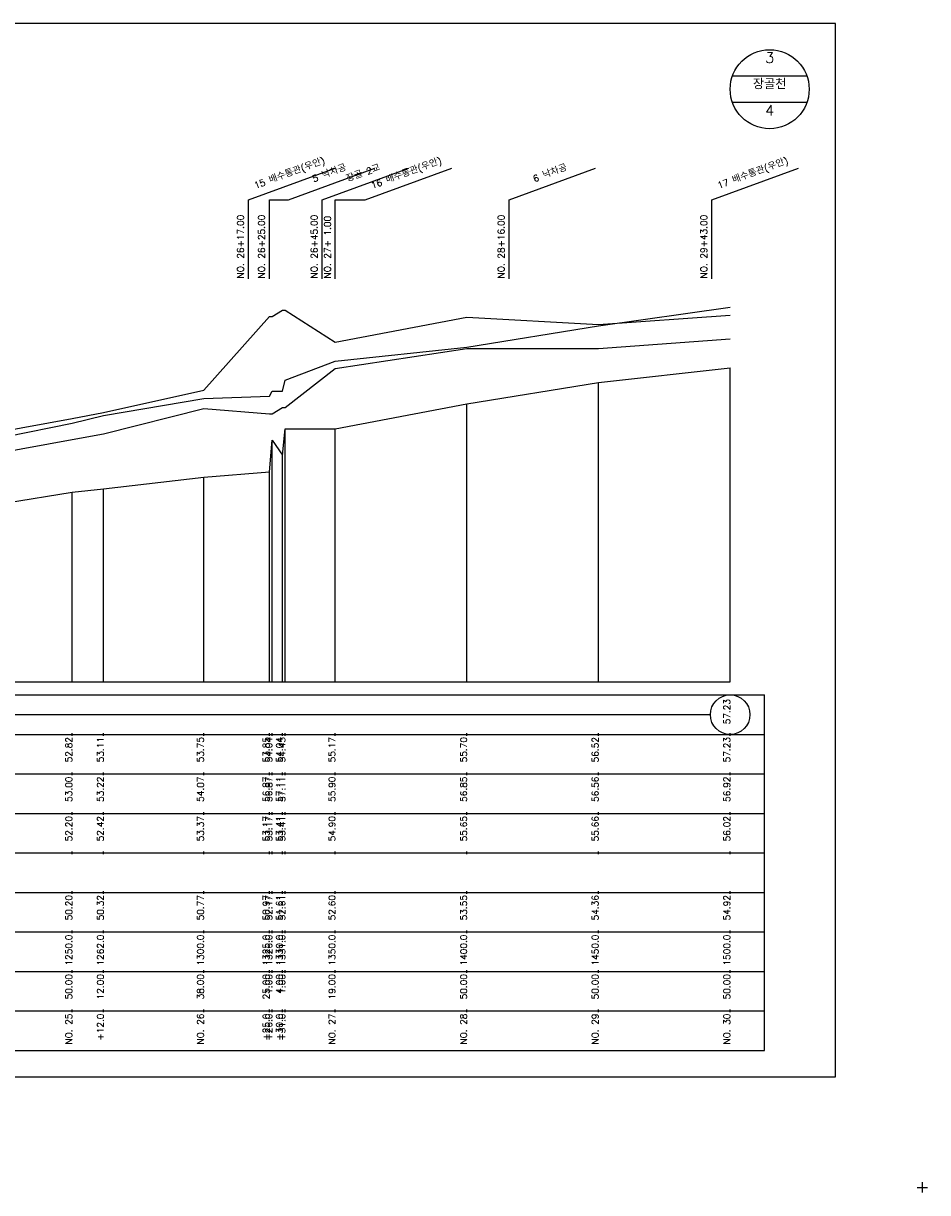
# Model space of a CAD drawing. Extents: x -1678 to -991, y -19 to 1917.
# Tile 6 of 9: x -1334 to -991, y 947 to 1391. Entities that reach past the tile are written whole.
import ezdxf
from ezdxf.enums import TextEntityAlignment as Align

# ---------------------------------------------------------------- set-up
doc = ezdxf.new("R2010")
doc.units = 0
doc.header["$LTSCALE"] = 5
doc.linetypes.add('CENTER', pattern=[50.8, 31.75, -6.35, 6.35, -6.35])
doc.linetypes.add('PHANTOMX2', pattern=[127, 63.5, -12.7, 12.7, -12.7, 12.7, -12.7])
for name, color, linetype in [('6', 2, 'CONTINUOUS'), ('7', 3, 'CONTINUOUS'), ('8', 1, 'CONTINUOUS'), ('BOX', 5, 'CONTINUOUS'), ('DT1', 3, 'CONTINUOUS'), ('DT2', 6, 'CONTINUOUS'), ('LT1', 4, 'CONTINUOUS'), ('ST1', 7, 'CONTINUOUS')]:
    doc.layers.add(name, color=color, linetype=linetype)
doc.styles.add('GHS', font='ROMANS.shx', dxfattribs={"bigfont": 'GHS.shx'})

msp = doc.modelspace()

# ---------------------------------------------------------------- linework, layer by layer
at = {"layer": '6', "linetype": 'CENTER'}
msp.add_lwpolyline([(-1565.9, 1204.32), (-1515.9, 1207.22), (-1482.9, 1211.32), (-1481.9, 1211.32), (-1465.9, 1214.12), (-1415.9, 1218.42), (-1365.9, 1224.02), (-1315.9, 1233.12), (-1303.9, 1235.32), (-1265.9, 1244.82), (-1240.9, 1242.82), (-1239.9, 1242.82), (-1235.9, 1245.22), (-1234.9, 1245.22), (-1215.9, 1260.12), (-1165.9, 1267.62), (-1115.9, 1267.72), (-1065.9, 1271.32)], dxfattribs=at)
at = {"layer": '7', "linetype": 'PHANTOMX2'}
msp.add_lwpolyline([(-1565.9, 1205.32), (-1515.9, 1212.22), (-1482.9, 1216.32), (-1481.9, 1216.32), (-1465.9, 1216.12), (-1415.9, 1226.42), (-1365.9, 1232.02), (-1315.9, 1241.12), (-1303.9, 1243.32), (-1265.9, 1251.82), (-1240.9, 1279.82), (-1239.9, 1279.82), (-1235.9, 1282.22), (-1234.9, 1282.22), (-1215.9, 1270.12), (-1165.9, 1279.62), (-1115.9, 1276.72), (-1065.9, 1280.32)], dxfattribs=at)
at = {"layer": '8', "linetype": 'CONTINUOUS'}
msp.add_lwpolyline([(-1565.9, 1207.92), (-1515.9, 1211.42), (-1482.9, 1213.12), (-1481.9, 1215.52), (-1465.9, 1220.72), (-1415.9, 1222.02), (-1365.9, 1229.22), (-1315.9, 1239.32), (-1303.9, 1242.22), (-1265.9, 1248.62), (-1240.9, 1249.62), (-1239.9, 1251.52), (-1235.9, 1251.52), (-1234.9, 1255.62), (-1215.9, 1262.82), (-1165.9, 1268.12), (-1115.9, 1276.32), (-1065.9, 1283.42)], dxfattribs=at)
at = {"layer": 'BOX'}
msp.add_lwpolyline([(-1625.9, 991.12), (-1025.9, 991.12), (-1025.9, 1391.12), (-1625.9, 1391.12), (-1625.9, 991.12)], dxfattribs=at)
at = {"layer": 'DT1', "linetype": 'CONTINUOUS'}
for p, q in [((-1240.9, 1324.12), (-1233.74, 1324.12)), ((-1215.9, 1324.12), (-1204.51, 1324.12))]:
    msp.add_line(p, q, dxfattribs=at)
at = {"layer": 'LT1', "linetype": 'CONTINUOUS'}
for p, q in [((-1248.9, 1324.12), (-1216.01, 1336.09)), ((-1233.74, 1324.12), (-1200.85, 1336.09)), ((-1220.9, 1324.12), (-1188.01, 1336.09)), ((-1204.51, 1324.12), (-1171.62, 1336.09)), ((-1149.9, 1324.12), (-1117.01, 1336.09)), ((-1072.9, 1324.12), (-1040.01, 1336.09)), ((-1248.9, 1294.12), (-1248.9, 1324.12)), ((-1240.9, 1294.12), (-1240.9, 1324.12)), ((-1220.9, 1294.12), (-1220.9, 1324.12)), ((-1215.9, 1294.12), (-1215.9, 1324.12)), ((-1149.9, 1294.12), (-1149.9, 1324.12)), ((-1072.9, 1294.12), (-1072.9, 1324.12))]:
    msp.add_line(p, q, dxfattribs=at)
at = {"layer": 'LT1'}
for p, q in [((-1065.9, 1141.12), (-1065.9, 1260.32)), ((-1115.9, 1141.12), (-1115.9, 1254.72)), ((-1165.9, 1141.12), (-1165.9, 1246.62)), ((-1234.9, 1141.12), (-1234.9, 1237.22)), ((-1215.9, 1141.12), (-1215.9, 1237.12)), ((-1239.9, 1141.12), (-1239.9, 1232.82)), ((-1235.9, 1141.12), (-1235.9, 1227.22)), ((-1265.9, 1141.12), (-1265.9, 1218.82)), ((-1240.9, 1141.12), (-1240.9, 1220.82)), ((-1315.9, 1141.12), (-1315.9, 1213.12)), ((-1303.9, 1141.12), (-1303.9, 1214.32)), ((-1565.9, 1141.12), (-1065.9, 1141.12)), ((-1315.9, 1120.62), (-1315.9, 1121.62)), ((-1303.9, 1120.62), (-1303.9, 1121.62)), ((-1265.9, 1120.62), (-1265.9, 1121.62)), ((-1240.9, 1120.62), (-1240.9, 1121.62)), ((-1239.9, 1120.62), (-1239.9, 1121.62)), ((-1235.9, 1120.62), (-1235.9, 1121.62)), ((-1234.9, 1120.62), (-1234.9, 1121.62)), ((-1215.9, 1120.62), (-1215.9, 1121.62)), ((-1165.9, 1120.62), (-1165.9, 1121.62)), ((-1115.9, 1120.62), (-1115.9, 1121.62)), ((-1065.9, 1120.62), (-1065.9, 1121.62)), ((-1315.9, 1105.62), (-1315.9, 1106.62)), ((-1303.9, 1105.62), (-1303.9, 1106.62)), ((-1265.9, 1105.62), (-1265.9, 1106.62)), ((-1240.9, 1105.62), (-1240.9, 1106.62)), ((-1239.9, 1105.62), (-1239.9, 1106.62)), ((-1235.9, 1105.62), (-1235.9, 1106.62)), ((-1234.9, 1105.62), (-1234.9, 1106.62)), ((-1215.9, 1105.62), (-1215.9, 1106.62)), ((-1165.9, 1105.62), (-1165.9, 1106.62)), ((-1115.9, 1105.62), (-1115.9, 1106.62)), ((-1065.9, 1105.62), (-1065.9, 1106.62)), ((-1315.9, 1090.62), (-1315.9, 1091.62)), ((-1303.9, 1090.62), (-1303.9, 1091.62)), ((-1265.9, 1090.62), (-1265.9, 1091.62)), ((-1240.9, 1090.62), (-1240.9, 1091.62)), ((-1239.9, 1090.62), (-1239.9, 1091.62)), ((-1235.9, 1090.62), (-1235.9, 1091.62)), ((-1234.9, 1090.62), (-1234.9, 1091.62)), ((-1215.9, 1090.62), (-1215.9, 1091.62)), ((-1165.9, 1090.62), (-1165.9, 1091.62)), ((-1115.9, 1090.62), (-1115.9, 1091.62)), ((-1065.9, 1090.62), (-1065.9, 1091.62)), ((-1315.9, 1075.62), (-1315.9, 1076.62)), ((-1303.9, 1075.62), (-1303.9, 1076.62)), ((-1265.9, 1075.62), (-1265.9, 1076.62)), ((-1240.9, 1075.62), (-1240.9, 1076.62)), ((-1239.9, 1075.62), (-1239.9, 1076.62)), ((-1235.9, 1075.62), (-1235.9, 1076.62)), ((-1234.9, 1075.62), (-1234.9, 1076.62)), ((-1215.9, 1075.62), (-1215.9, 1076.62)), ((-1165.9, 1075.62), (-1165.9, 1076.62)), ((-1115.9, 1075.62), (-1115.9, 1076.62)), ((-1065.9, 1075.62), (-1065.9, 1076.62)), ((-1315.9, 1060.62), (-1315.9, 1061.62)), ((-1303.9, 1060.62), (-1303.9, 1061.62)), ((-1265.9, 1060.62), (-1265.9, 1061.62)), ((-1240.9, 1060.62), (-1240.9, 1061.62)), ((-1239.9, 1060.62), (-1239.9, 1061.62)), ((-1235.9, 1060.62), (-1235.9, 1061.62)), ((-1234.9, 1060.62), (-1234.9, 1061.62)), ((-1215.9, 1060.62), (-1215.9, 1061.62)), ((-1165.9, 1060.62), (-1165.9, 1061.62)), ((-1115.9, 1060.62), (-1115.9, 1061.62)), ((-1065.9, 1060.62), (-1065.9, 1061.62)), ((-1315.9, 1045.62), (-1315.9, 1046.62)), ((-1303.9, 1045.62), (-1303.9, 1046.62)), ((-1265.9, 1045.62), (-1265.9, 1046.62)), ((-1240.9, 1045.62), (-1240.9, 1046.62)), ((-1239.9, 1045.62), (-1239.9, 1046.62)), ((-1235.9, 1045.62), (-1235.9, 1046.62)), ((-1234.9, 1045.62), (-1234.9, 1046.62)), ((-1215.9, 1045.62), (-1215.9, 1046.62)), ((-1165.9, 1045.62), (-1165.9, 1046.62)), ((-1115.9, 1045.62), (-1115.9, 1046.62)), ((-1065.9, 1045.62), (-1065.9, 1046.62)), ((-1315.9, 1030.62), (-1315.9, 1031.62)), ((-1303.9, 1030.62), (-1303.9, 1031.62)), ((-1265.9, 1030.62), (-1265.9, 1031.62)), ((-1240.9, 1030.62), (-1240.9, 1031.62)), ((-1239.9, 1030.62), (-1239.9, 1031.62)), ((-1235.9, 1030.62), (-1235.9, 1031.62)), ((-1234.9, 1030.62), (-1234.9, 1031.62)), ((-1215.9, 1030.62), (-1215.9, 1031.62)), ((-1165.9, 1030.62), (-1165.9, 1031.62)), ((-1115.9, 1030.62), (-1115.9, 1031.62)), ((-1065.9, 1030.62), (-1065.9, 1031.62)), ((-1315.9, 1015.62), (-1315.9, 1016.62)), ((-1303.9, 1015.62), (-1303.9, 1016.62)), ((-1265.9, 1015.62), (-1265.9, 1016.62)), ((-1240.9, 1015.62), (-1240.9, 1016.62)), ((-1239.9, 1015.62), (-1239.9, 1016.62)), ((-1235.9, 1015.62), (-1235.9, 1016.62)), ((-1234.9, 1015.62), (-1234.9, 1016.62)), ((-1215.9, 1015.62), (-1215.9, 1016.62)), ((-1165.9, 1015.62), (-1165.9, 1016.62)), ((-1115.9, 1015.62), (-1115.9, 1016.62)), ((-1065.9, 1015.62), (-1065.9, 1016.62))]:
    msp.add_line(p, q, dxfattribs=at)
msp.add_lwpolyline([(-1565.9, 1183.32), (-1515.9, 1189.22), (-1482.9, 1187.32), (-1481.9, 1197.32), (-1465.9, 1196.12), (-1415.9, 1201.42), (-1365.9, 1205.02), (-1315.9, 1213.12), (-1303.9, 1214.32), (-1265.9, 1218.82), (-1240.9, 1220.82), (-1239.9, 1232.82), (-1235.9, 1227.22), (-1234.9, 1237.22), (-1215.9, 1237.12), (-1165.9, 1246.62), (-1115.9, 1254.72), (-1065.9, 1260.32)], dxfattribs=at)
at = {"layer": 'ST1', "linetype": 'CONTINUOUS'}
for p, q in [((-1036.75, 1371.12), (-1065.04, 1371.12)), ((-1036.75, 1361.12), (-1065.04, 1361.12)), ((-1558.4, 1128.62), (-1073.4, 1128.62))]:
    msp.add_line(p, q, dxfattribs=at)
at = {"layer": 'ST1'}
for p, q in [((-1595.9, 1136.12), (-1052.9, 1136.12)), ((-1052.9, 1001.12), (-1052.9, 1136.12)), ((-1588.4, 1121.12), (-1052.9, 1121.12)), ((-1595.9, 1106.12), (-1052.9, 1106.12)), ((-1588.4, 1091.12), (-1052.9, 1091.12)), ((-1595.9, 1076.12), (-1052.9, 1076.12)), ((-1595.9, 1061.12), (-1052.9, 1061.12)), ((-1595.9, 1046.12), (-1052.9, 1046.12)), ((-1595.9, 1031.12), (-1052.9, 1031.12)), ((-1595.9, 1016.12), (-1052.9, 1016.12)), ((-1595.9, 1001.12), (-1052.9, 1001.12)), ((-992.9, 947.12), (-992.9, 951.12)), ((-994.9, 949.12), (-990.9, 949.12))]:
    msp.add_line(p, q, dxfattribs=at)
at = {"layer": 'ST1', "linetype": 'CONTINUOUS'}
for centre, radius in [((-1050.9, 1366.12), 15), ((-1065.9, 1128.62), 7.5)]:
    msp.add_circle(centre, radius, dxfattribs=at)

# ---------------------------------------------------------------- texts
at = {"layer": 'DT1', "linetype": 'CONTINUOUS', "style": 'GHS'}
for s, rotation, p in [('15 배수통관(우안)', 20, (-1232.9, 1333.11)), ('5 낙차공', 20, (-1217.74, 1333.11)), ('장골 2교', 20, (-1204.9, 1333.11)), ('16 배수통관(우안)', 20, (-1188.51, 1333.11)), ('6 낙차공', 20, (-1133.9, 1333.11)), ('17 배수통관(우안)', 20, (-1056.9, 1333.11)), ('57.23', 90, (-1065.9, 1129.74))]:
    msp.add_text(s, height=2.5, rotation=rotation, dxfattribs=at).set_placement(p, align=Align.CENTER)
for s, p in [('NO. 26+17.00 ', (-1250.65, 1294.25)), ('NO. 26+25.00 ', (-1242.65, 1294.25)), ('NO. 26+45.00 ', (-1222.65, 1294.25)), ('NO. 28+16.00 ', (-1151.65, 1294.25)), ('NO. 29+43.00 ', (-1074.65, 1294.25)), ('NO. 27+ 1.00 ', (-1217.65, 1294.25))]:
    msp.add_text(s, height=2.5, rotation=90, dxfattribs=at).set_placement(p)
for s, p in [('   52.82', (-1315.9, 1120.12)), ('   53.11', (-1303.9, 1120.12)), ('   53.75', (-1265.9, 1120.12)), ('   53.85', (-1240.9, 1120.12)), ('   54.04', (-1239.9, 1120.12)), ('   54.04', (-1235.9, 1120.12)), ('   54.45', (-1234.9, 1120.12)), ('   55.17', (-1215.9, 1120.12)), ('   55.70', (-1165.9, 1120.12)), ('   56.52', (-1115.9, 1120.12)), ('   57.23', (-1065.9, 1120.12))]:
    msp.add_text(s, height=2.5, rotation=90, dxfattribs=at).set_placement(p, align=Align.RIGHT)
at = {"layer": 'DT1', "linetype": 'PHANTOMX2', "style": 'GHS'}
for s, p in [(' 53.00', (-1315.9, 1105.12)), (' 53.22', (-1303.9, 1105.12)), (' 54.07', (-1265.9, 1105.12)), (' 56.87', (-1240.9, 1105.12)), (' 56.87', (-1239.9, 1105.12)), (' 57.11', (-1235.9, 1105.12)), (' 57.11', (-1234.9, 1105.12)), (' 55.90', (-1215.9, 1105.12)), (' 56.85', (-1165.9, 1105.12)), (' 56.56', (-1115.9, 1105.12)), (' 56.92', (-1065.9, 1105.12))]:
    msp.add_text(s, height=2.5, rotation=90, dxfattribs=at).set_placement(p, align=Align.RIGHT)
at = {"layer": 'DT1', "linetype": 'CENTER', "style": 'GHS'}
for s, p in [(' 52.20', (-1315.9, 1090.12)), (' 52.42', (-1303.9, 1090.12)), (' 53.37', (-1265.9, 1090.12)), (' 53.17', (-1240.9, 1090.12)), (' 53.17', (-1239.9, 1090.12)), (' 53.41', (-1235.9, 1090.12)), (' 53.41', (-1234.9, 1090.12)), (' 54.90', (-1215.9, 1090.12)), (' 55.65', (-1165.9, 1090.12)), (' 55.66', (-1115.9, 1090.12)), (' 56.02', (-1065.9, 1090.12))]:
    msp.add_text(s, height=2.5, rotation=90, dxfattribs=at).set_placement(p, align=Align.RIGHT)
at = {"layer": 'DT1', "style": 'GHS'}
for s, p in [(' 50.20', (-1315.9, 1060.12)), (' 50.32', (-1303.9, 1060.12)), (' 50.77', (-1265.9, 1060.12)), (' 50.97', (-1240.9, 1060.12)), (' 52.17', (-1239.9, 1060.12)), (' 51.61', (-1235.9, 1060.12)), (' 52.61', (-1234.9, 1060.12)), (' 52.60', (-1215.9, 1060.12)), (' 53.55', (-1165.9, 1060.12)), (' 54.36', (-1115.9, 1060.12)), (' 54.92', (-1065.9, 1060.12)), ('  1250.0', (-1315.9, 1045.12)), ('  1262.0', (-1303.9, 1045.12)), ('  1300.0', (-1265.9, 1045.12)), ('  1325.0', (-1240.9, 1045.12)), ('  1326.0', (-1239.9, 1045.12)), ('  1330.0', (-1235.9, 1045.12)), ('  1331.0', (-1234.9, 1045.12)), ('  1350.0', (-1215.9, 1045.12)), ('  1400.0', (-1165.9, 1045.12)), ('  1450.0', (-1115.9, 1045.12)), ('  1500.0', (-1065.9, 1045.12)), ('  50.00', (-1315.9, 1030.12)), ('  12.00', (-1303.9, 1030.12)), ('  38.00', (-1265.9, 1030.12)), ('  25.00', (-1240.9, 1030.12)), ('   1.00', (-1239.9, 1030.12)), ('   4.00', (-1235.9, 1030.12)), ('   1.00', (-1234.9, 1030.12)), ('  19.00', (-1215.9, 1030.12)), ('  50.00', (-1165.9, 1030.12)), ('  50.00', (-1115.9, 1030.12)), ('  50.00', (-1065.9, 1030.12)), ('NO. 25', (-1315.9, 1015.12)), ('+12.0', (-1303.9, 1015.12)), ('NO. 26', (-1265.9, 1015.12)), ('+25.0', (-1240.9, 1015.12)), ('+26.0', (-1239.9, 1015.12)), ('+30.0', (-1235.9, 1015.12)), ('+31.0', (-1234.9, 1015.12)), ('NO. 27', (-1215.9, 1015.12)), ('NO. 28', (-1165.9, 1015.12)), ('NO. 29', (-1115.9, 1015.12)), ('NO. 30', (-1065.9, 1015.12))]:
    msp.add_text(s, height=2.5, rotation=90, dxfattribs=at).set_placement(p, align=Align.RIGHT)
at = {"layer": 'DT2', "linetype": 'CONTINUOUS', "style": 'GHS'}
for s, p in [('3', (-1050.9, 1376.12)), ('장골천', (-1050.9, 1366.12)), ('4', (-1050.9, 1356.12))]:
    msp.add_text(s, height=4, dxfattribs=at).set_placement(p, align=Align.CENTER)

doc.saveas('drawing.dxf')
